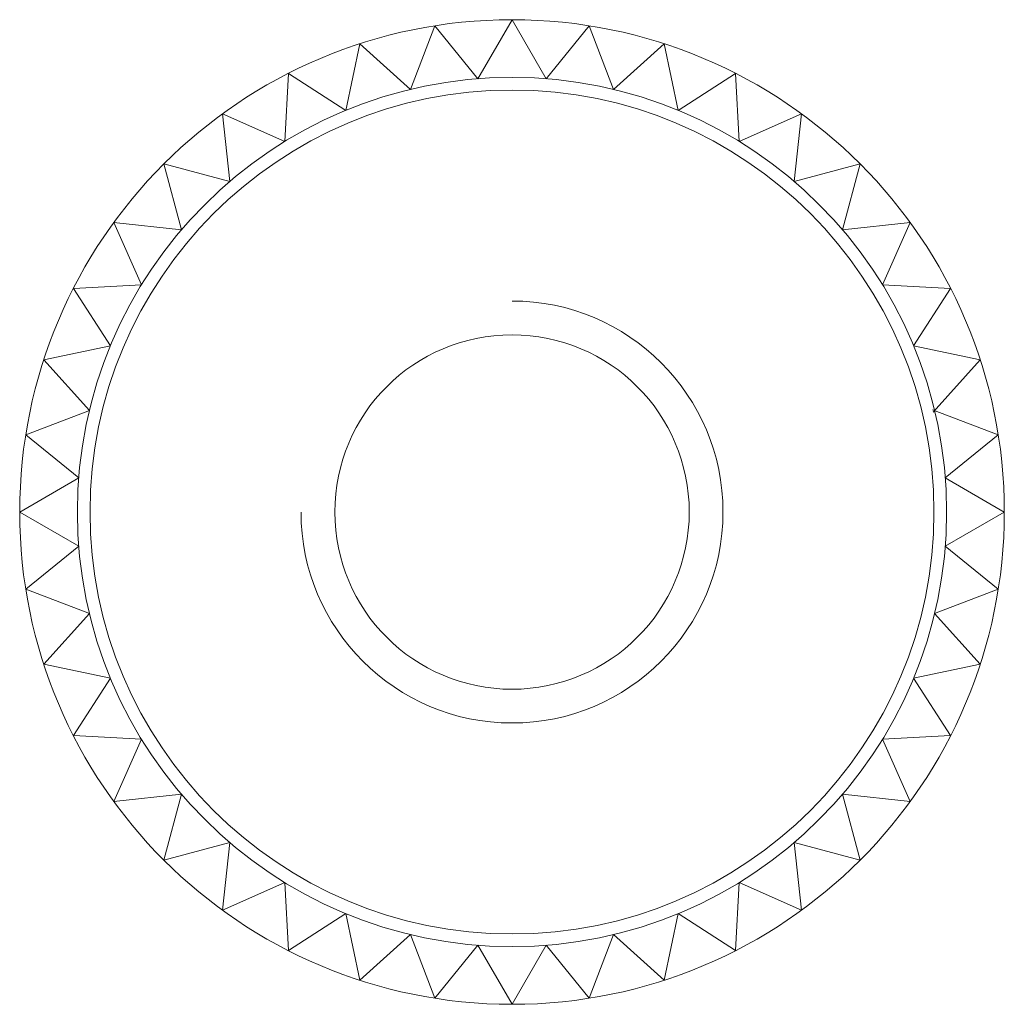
# Model space of a CAD drawing. Extents: x 369 to 888, y 1546 to 1801.
# Tile 14 of 18: x 764.61 to 771.61, y 1677.5 to 1684.5. Entities that reach past the tile are written whole.
import ezdxf

# ---------------------------------------------------------------- set-up
doc = ezdxf.new("R2010")
doc.units = 0
doc.header["$LTSCALE"] = 23.1
doc.header["$MEASUREMENT"] = 0
for name, color, linetype in [('3', 3, 'CONTINUOUS'), ('DIM', 2, 'CONTINUOUS'), ('LB_O', 40, 'CONTINUOUS')]:
    doc.layers.add(name, color=color, linetype=linetype)

msp = doc.modelspace()

# ---------------------------------------------------------------- linework, layer by layer
at = {"layer": '3', "color": 2, "lineweight": 0}
for p, q in [((768.1138, 1684.5007), (767.8714, 1684.0809)), ((768.1138, 1684.5007), (768.3562, 1684.0809)), ((767.5663, 1684.4577), (767.3925, 1684.005)), ((767.5663, 1684.4577), (767.8714, 1684.0809)), ((768.6613, 1684.4577), (768.3562, 1684.0809)), ((768.6613, 1684.4577), (768.8351, 1684.005)), ((767.0322, 1684.3294), (766.9314, 1683.8552)), ((767.0322, 1684.3294), (767.3925, 1684.005)), ((769.1953, 1684.3294), (768.8351, 1684.005)), ((769.1953, 1684.3294), (769.2961, 1683.8552)), ((766.5248, 1684.1193), (766.4994, 1683.6351)), ((766.5248, 1684.1193), (766.9314, 1683.8552)), ((769.7028, 1684.1193), (769.2961, 1683.8552)), ((769.7028, 1684.1193), (769.7281, 1683.6351)), ((766.0565, 1683.8323), (766.4994, 1683.6351)), ((766.0565, 1683.8323), (766.1072, 1683.3501)), ((770.171, 1683.8323), (769.7281, 1683.6351)), ((770.171, 1683.8323), (770.1204, 1683.3501)), ((765.6389, 1683.4756), (766.1072, 1683.3501)), ((765.6389, 1683.4756), (765.7644, 1683.0073)), ((770.5887, 1683.4756), (770.1204, 1683.3501)), ((770.5887, 1683.4756), (770.4632, 1683.0073)), ((765.2822, 1683.058), (765.7644, 1683.0073)), ((765.2822, 1683.058), (765.4794, 1682.6151)), ((770.9453, 1683.058), (770.4632, 1683.0073)), ((770.9453, 1683.058), (770.7481, 1682.6151)), ((764.9953, 1682.5897), (765.4794, 1682.6151)), ((771.2323, 1682.5897), (770.7481, 1682.6151)), ((764.9953, 1682.5897), (765.2593, 1682.1831)), ((771.2323, 1682.5897), (770.9683, 1682.1831)), ((764.7851, 1682.0823), (765.2593, 1682.1831)), ((771.4425, 1682.0823), (770.9683, 1682.1831)), ((764.7851, 1682.0823), (765.1095, 1681.722)), ((771.4425, 1682.0823), (771.1079, 1681.7107)), ((764.6569, 1681.5483), (765.1095, 1681.722)), ((771.5707, 1681.5483), (771.1039, 1681.7274)), ((764.6569, 1681.5483), (765.0337, 1681.2432)), ((771.5707, 1681.5483), (771.1939, 1681.2432)), ((764.6138, 1681.0007), (765.0337, 1681.2432)), ((771.6138, 1681.0007), (771.1939, 1681.2432)), ((764.6138, 1681.0007), (765.0337, 1680.7583)), ((771.6138, 1681.0007), (771.1939, 1680.7583)), ((764.6569, 1680.4532), (765.0337, 1680.7583)), ((771.5707, 1680.4532), (771.1939, 1680.7583)), ((764.6569, 1680.4532), (765.1095, 1680.2795)), ((771.5707, 1680.4532), (771.1181, 1680.2795)), ((764.7851, 1679.9192), (765.1095, 1680.2795)), ((771.4425, 1679.9192), (771.1181, 1680.2795)), ((764.7851, 1679.9192), (765.2593, 1679.8184)), ((771.4425, 1679.9192), (770.9683, 1679.8184)), ((764.9953, 1679.4118), (765.2593, 1679.8184)), ((771.2323, 1679.4118), (770.9683, 1679.8184)), ((764.9953, 1679.4118), (765.4794, 1679.3864)), ((765.2822, 1678.9435), (765.4794, 1679.3864)), ((771.2323, 1679.4118), (770.7481, 1679.3864)), ((770.9453, 1678.9435), (770.7481, 1679.3864)), ((765.2822, 1678.9435), (765.7644, 1678.9942)), ((765.6389, 1678.5259), (765.7644, 1678.9942)), ((770.5887, 1678.5259), (770.4632, 1678.9942)), ((770.9453, 1678.9435), (770.4632, 1678.9942)), ((765.6389, 1678.5259), (766.1072, 1678.6514)), ((766.0565, 1678.1692), (766.1072, 1678.6514)), ((770.171, 1678.1692), (770.1204, 1678.6514)), ((770.5887, 1678.5259), (770.1204, 1678.6514)), ((766.0565, 1678.1692), (766.4994, 1678.3664)), ((766.5248, 1677.8822), (766.4994, 1678.3664)), ((769.7028, 1677.8822), (769.7281, 1678.3664)), ((770.171, 1678.1692), (769.7281, 1678.3664)), ((766.5248, 1677.8822), (766.9314, 1678.1463)), ((767.0322, 1677.672), (766.9314, 1678.1463)), ((769.1953, 1677.672), (769.2961, 1678.1463)), ((769.7028, 1677.8822), (769.2961, 1678.1463)), ((767.0322, 1677.672), (767.3925, 1677.9965)), ((767.5663, 1677.5438), (767.3925, 1677.9965)), ((768.6613, 1677.5438), (768.8351, 1677.9965)), ((769.1953, 1677.672), (768.8351, 1677.9965)), ((767.5663, 1677.5438), (767.8714, 1677.9206)), ((768.1138, 1677.5007), (767.8714, 1677.9206)), ((768.1138, 1677.5007), (768.3562, 1677.9206)), ((768.6613, 1677.5438), (768.3562, 1677.9206))]:
    msp.add_line(p, q, dxfattribs=at)
for radius in [3.0897, 3]:
    msp.add_circle((768.1138, 1681.0007), radius, dxfattribs=at)
at = {"layer": 'DIM', "color": 2, "lineweight": 0}
msp.add_circle((768.1138, 1681.0007), 1.26, dxfattribs=at)
msp.add_arc((768.1138, 1681.0007), 1.5, 180, 90, dxfattribs=at)
at = {"layer": 'LB_O', "color": 2, "lineweight": 0}
msp.add_circle((768.1138, 1681.0007), 3.5, dxfattribs=at)

doc.saveas('drawing.dxf')
